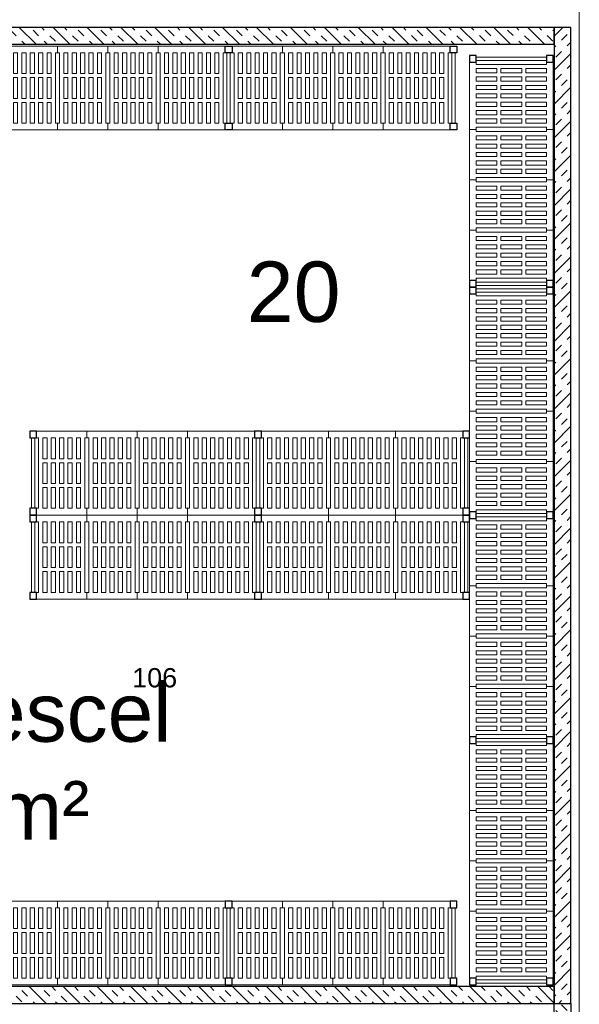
# Model space of a CAD drawing. Header units: millimetres. Extents: x 251300 to 553564, y 2563 to 144710.
# Tile 35 of 57: x 283960 to 287295, y 45414 to 51283. Entities that reach past the tile are written whole.
import ezdxf
from ezdxf.enums import TextEntityAlignment as Align

# ---------------------------------------------------------------- set-up
doc = ezdxf.new("R2010")
doc.units = ezdxf.units.MM
doc.set_wipeout_variables(frame=1)
doc.layers.add('0 @ 50', color=7, linetype='Continuous')
for name, color, linetype, lineweight in [('APPARAAT1', 2, 'Continuous', 25), ('APPARAAT2', 1, 'Continuous', 20), ('APPARAAT5', 7, 'Continuous', 5), ('POSITIENUMMER', 141, 'Continuous', 20), ('TEKST PS', 10, 'Continuous', 9), ('X-L22_C_binnenwand', 7, 'Continuous', 13), ('X-T22_C_ruimtelabel', 7, 'Continuous', 5)]:
    doc.layers.add(name, color=color, linetype=linetype, lineweight=lineweight)
doc.styles.add('PS', font='arial.ttf')
doc.styles.get("Standard").update_dxf_attribs({"font": 'arial.ttf'})
pattern_1 = [(45, (1230.27, 0), (-101.028, 101.028), []), (45, (1196.59, 33.68), (-101.028, 101.028), [47.625, -47.625]), (45, (1162.91, 67.35), (-101.028, 101.028), [47.625, -47.625])]

# ---------------------------------------------------------------- blocks, each defined once
blk = doc.blocks.new('POSITIENUMMER')
at = {"layer": 'POSITIENUMMER', "style": 'PS', "flags": 1}
for tag, p in [('MERK-TYPE', (-1.22, -6.81)), ('AFMETINGEN', (-1.22, -10.86)), ('OMSCHRIJVING', (-1.22, -14.79)), ('OPMERKINGEN', (-1.22, -18.98))]:
    blk.add_attdef(tag, p, '', height=2.8, dxfattribs=at)
blk.add_wipeout([(-5.03, 0), (-5.03, 0.11), (-5.02, 0.2), (-5, 0.34), (-4.97, 0.48), (-4.93, 0.6), (-4.86, 0.76), (-4.78, 0.92), (-4.69, 1.07), (-4.6, 1.2), (-4.54, 1.27), (-4.48, 1.34), (-4.43, 1.4), (-4.35, 1.49), (-4.26, 1.57), (-4.18, 1.64), (-4.07, 1.73), (-3.91, 1.86), (-3.77, 1.95), (-3.62, 2.05), (-3.49, 2.12), (-3.31, 2.22), (-3.18, 2.29), (-3.02, 2.36), (-2.86, 2.43), (-2.72, 2.48), (-2.53, 2.55), (-2.36, 2.61), (-2.17, 2.66), (-2, 2.71), (-1.73, 2.77), (-1.53, 2.81), (-1.37, 2.84), (-1.13, 2.88), (-0.93, 2.9), (-0.73, 2.92), (-0.52, 2.93), (-0.28, 2.95), (-0.09, 2.95), (0.17, 2.95), (0.35, 2.94), (0.58, 2.93), (0.78, 2.91), (1, 2.89), (1.15, 2.87), (1.32, 2.85), (1.47, 2.82), (1.68, 2.78), (1.88, 2.74), (2.01, 2.7), (2.16, 2.67), (2.37, 2.6), (2.54, 2.55), (2.65, 2.51), (2.78, 2.46), (2.91, 2.41), (3.05, 2.34), (3.21, 2.27), (3.32, 2.22), (3.46, 2.14), (3.61, 2.06), (3.73, 1.98), (3.85, 1.9), (4, 1.79), (4.11, 1.7), (4.21, 1.62), (4.33, 1.5), (4.43, 1.4), (4.53, 1.29), (4.62, 1.17), (4.69, 1.06), (4.77, 0.94), (4.83, 0.83), (4.89, 0.7), (4.93, 0.6), (4.97, 0.47), (4.99, 0.38), (5.02, 0.23), (5.03, 0.13), (5.03, 0.07), (5.03, 0.04), (5.03, -0.07), (5.02, -0.18), (5.02, -0.17), (5.01, -0.3), (4.96, -0.48), (4.92, -0.62), (4.88, -0.73), (4.79, -0.9), (4.74, -0.99), (4.69, -1.08), (4.62, -1.17), (4.52, -1.29), (4.44, -1.39), (4.37, -1.46), (4.28, -1.55), (4.2, -1.63), (4.05, -1.75), (3.95, -1.83), (3.83, -1.91), (3.65, -2.03), (3.52, -2.11), (3.37, -2.19), (3.23, -2.26), (3.12, -2.32), (2.93, -2.4), (2.81, -2.45), (2.67, -2.5), (2.5, -2.56), (2.26, -2.63), (2.12, -2.68), (1.9, -2.73), (1.71, -2.78), (1.55, -2.81), (1.41, -2.83), (1.28, -2.85), (1.11, -2.88), (0.84, -2.91), (0.68, -2.92), (0.46, -2.94), (0.29, -2.95), (0.1, -2.95), (-0.12, -2.95), (-0.33, -2.94), (-0.56, -2.93), (-0.83, -2.91), (-1.09, -2.88), (-1.3, -2.85), (-1.58, -2.8), (-1.83, -2.75), (-2.05, -2.69), (-2.13, -2.67), (-2.15, -2.67), (-2.41, -2.59), (-2.61, -2.52), (-2.79, -2.45), (-2.94, -2.39), (-3.08, -2.33), (-3.25, -2.25), (-3.37, -2.19), (-3.5, -2.12), (-3.64, -2.04), (-3.76, -1.96), (-3.89, -1.87), (-3.97, -1.81), (-4.08, -1.73), (-4.15, -1.67), (-4.32, -1.51), (-4.48, -1.35), (-4.55, -1.26), (-4.64, -1.14), (-4.73, -1), (-4.79, -0.9), (-4.86, -0.77), (-4.91, -0.65), (-4.94, -0.55), (-4.97, -0.44), (-5.01, -0.28), (-5.02, -0.19), (-5.03, -0.07)]).dxf.layer = 'POSITIENUMMER'
at = {"layer": 'POSITIENUMMER'}
blk.add_attdef('POS', text='', height=2.3, dxfattribs=at).set_placement((0, 0), align=Align.MIDDLE)
blk = doc.blocks.new('*U192')
at = {"layer": 'APPARAAT5'}
h = blk.add_hatch(dxfattribs=at)
h.set_pattern_fill('INSUL', color=256, scale=15, angle=45)
h.set_pattern_definition(pattern_1)
h.paths.add_polyline_path([(4750, 0), (0, 0), (0, 100), (4750, 100)])
at = {"layer": 'APPARAAT1'}
blk.add_lwpolyline([(4750, 0), (0, 0), (0, 100), (4750, 100)], close=True, dxfattribs=at)
blk = doc.blocks.new('*U55')
at = {"layer": 'APPARAAT5'}
h = blk.add_hatch(dxfattribs=at)
h.set_pattern_fill('INSUL', color=256, scale=15, angle=45)
h.set_pattern_definition([(45, (5617.14, 0), (-101.028, 101.028), []), (45, (5583.46, 33.68), (-101.028, 101.028), [47.625, -47.625]), (45, (5549.79, 67.35), (-101.028, 101.028), [47.625, -47.625])])
h.paths.add_polyline_path([(5817.1, 0), (0, 0), (0, 100), (5817.1, 100)])
at = {"layer": 'APPARAAT1'}
blk.add_lwpolyline([(5817.1, 0), (0, 0), (0, 100), (5817.1, 100)], close=True, dxfattribs=at)
blk = doc.blocks.new('*U77')
at = {"layer": 'APPARAAT5'}
h = blk.add_hatch(dxfattribs=at)
h.set_pattern_fill('INSUL', color=256, scale=15, angle=45)
h.set_pattern_definition(pattern_1)
h.paths.add_polyline_path([(4750, 0), (0, 0), (0, 100.6), (4750, 100.6)])
at = {"layer": 'APPARAAT1'}
blk.add_lwpolyline([(4750, 0), (0, 0), (0, 100.6), (4750, 100.6)], close=True, dxfattribs=at)
blk = doc.blocks.new('*U82')
at = {"layer": 'APPARAAT5'}
h = blk.add_hatch(dxfattribs=at)
h.set_pattern_fill('INSUL', color=256, scale=15, angle=45)
h.set_pattern_definition([(45, (3352.09, 0), (-101.028, 101.028), []), (45, (3318.42, 33.68), (-101.028, 101.028), [47.625, -47.625]), (45, (3284.74, 67.35), (-101.028, 101.028), [47.625, -47.625])])
h.paths.add_polyline_path([(3552.1, 0), (0, 0), (0, 100), (3552.1, 100)])
at = {"layer": 'APPARAAT1'}
blk.add_lwpolyline([(3552.1, 0), (0, 0), (0, 100), (3552.1, 100)], close=True, dxfattribs=at)
blk = doc.blocks.new('legbord 500-400')
at = {"layer": 'APPARAAT2'}
for p, q in [((400, 500), (0, 500)), ((0, 500), (0, 460)), ((400, 460), (400, 500)), ((12.5, 460), (0, 460)), ((12.5, 250), (12.5, 460)), ((387.5, 250), (387.5, 460)), ((400, 460), (387.5, 460)), ((12.5, 250), (12.5, 40)), ((387.5, 250), (387.5, 40)), ((0, 40), (12.5, 40)), ((0, 40), (0, 0)), ((0, 0), (400, 0)), ((387.5, 40), (400, 40)), ((400, 0), (400, 40))]:
    blk.add_line(p, q, dxfattribs=at)
at = {"layer": 'APPARAAT5'}
for p, q in [((37.5, 336), (37.5, 460)), ((62.5, 460), (37.5, 460)), ((62.5, 336), (62.5, 460)), ((87.5, 336), (87.5, 460)), ((112.5, 460), (87.5, 460)), ((112.5, 336), (112.5, 460)), ((137.5, 336), (137.5, 460)), ((162.5, 460), (137.5, 460)), ((162.5, 336), (162.5, 460)), ((187.5, 336), (187.5, 460)), ((212.5, 460), (187.5, 460)), ((212.5, 336), (212.5, 460)), ((237.5, 336), (237.5, 460)), ((262.5, 460), (237.5, 460)), ((262.5, 336), (262.5, 460)), ((287.5, 336), (287.5, 460)), ((312.5, 460), (287.5, 460)), ((312.5, 336), (312.5, 460)), ((337.5, 336), (337.5, 460)), ((362.5, 460), (337.5, 460)), ((362.5, 336), (362.5, 460)), ((37.5, 336), (62.5, 336)), ((37.5, 312), (62.5, 312)), ((37.5, 250), (37.5, 312)), ((62.5, 250), (62.5, 312)), ((87.5, 336), (112.5, 336)), ((87.5, 312), (112.5, 312)), ((87.5, 250), (87.5, 312)), ((112.5, 250), (112.5, 312)), ((137.5, 336), (162.5, 336)), ((137.5, 312), (162.5, 312)), ((137.5, 250), (137.5, 312)), ((162.5, 250), (162.5, 312)), ((187.5, 336), (212.5, 336)), ((187.5, 312), (212.5, 312)), ((187.5, 250), (187.5, 312)), ((212.5, 250), (212.5, 312)), ((237.5, 336), (262.5, 336)), ((237.5, 312), (262.5, 312)), ((237.5, 250), (237.5, 312)), ((262.5, 250), (262.5, 312)), ((287.5, 336), (312.5, 336)), ((287.5, 312), (312.5, 312)), ((287.5, 250), (287.5, 312)), ((312.5, 250), (312.5, 312)), ((337.5, 336), (362.5, 336)), ((337.5, 312), (362.5, 312)), ((337.5, 250), (337.5, 312)), ((362.5, 250), (362.5, 312)), ((37.5, 250), (37.5, 188)), ((62.5, 250), (62.5, 188)), ((87.5, 250), (87.5, 188)), ((112.5, 250), (112.5, 188)), ((137.5, 250), (137.5, 188)), ((162.5, 250), (162.5, 188)), ((187.5, 250), (187.5, 188)), ((212.5, 250), (212.5, 188)), ((237.5, 250), (237.5, 188)), ((262.5, 250), (262.5, 188)), ((287.5, 250), (287.5, 188)), ((312.5, 250), (312.5, 188)), ((337.5, 250), (337.5, 188)), ((362.5, 250), (362.5, 188)), ((37.5, 188), (62.5, 188)), ((87.5, 188), (112.5, 188)), ((137.5, 188), (162.5, 188)), ((187.5, 188), (212.5, 188)), ((237.5, 188), (262.5, 188)), ((287.5, 188), (312.5, 188)), ((337.5, 188), (362.5, 188)), ((37.5, 164), (37.5, 40)), ((37.5, 164), (62.5, 164)), ((62.5, 164), (62.5, 40)), ((87.5, 164), (87.5, 40)), ((87.5, 164), (112.5, 164)), ((112.5, 164), (112.5, 40)), ((137.5, 164), (137.5, 40)), ((137.5, 164), (162.5, 164)), ((162.5, 164), (162.5, 40)), ((187.5, 164), (212.5, 164)), ((187.5, 164), (187.5, 40)), ((212.5, 164), (212.5, 40)), ((237.5, 164), (237.5, 40)), ((237.5, 164), (262.5, 164)), ((262.5, 164), (262.5, 40)), ((287.5, 164), (287.5, 40)), ((287.5, 164), (312.5, 164)), ((312.5, 164), (312.5, 40)), ((337.5, 164), (337.5, 40)), ((337.5, 164), (362.5, 164)), ((362.5, 164), (362.5, 40)), ((37.5, 40), (62.5, 40)), ((87.5, 40), (112.5, 40)), ((137.5, 40), (162.5, 40)), ((187.5, 40), (212.5, 40)), ((237.5, 40), (262.5, 40)), ((287.5, 40), (312.5, 40)), ((337.5, 40), (362.5, 40))]:
    blk.add_line(p, q, dxfattribs=at)
blk = doc.blocks.new('legbord 500-300')
at = {"layer": 'APPARAAT2'}
for p, q in [((300, 500), (0, 500)), ((0, 500), (0, 460)), ((300, 460), (300, 500)), ((12.5, 460), (0, 460)), ((12.5, 250), (12.5, 460)), ((287.5, 250), (287.5, 460)), ((300, 460), (287.5, 460)), ((12.5, 250), (12.5, 40)), ((287.5, 250), (287.5, 40)), ((0, 40), (12.5, 40)), ((0, 40), (0, 0)), ((0, 0), (300, 0)), ((287.5, 40), (300, 40)), ((300, 0), (300, 40))]:
    blk.add_line(p, q, dxfattribs=at)
at = {"layer": 'APPARAAT5'}
for p, q in [((37.5, 336), (37.5, 460)), ((62.5, 460), (37.5, 460)), ((62.5, 336), (62.5, 460)), ((87.5, 336), (87.5, 460)), ((112.5, 460), (87.5, 460)), ((112.5, 336), (112.5, 460)), ((137.5, 336), (137.5, 460)), ((162.5, 460), (137.5, 460)), ((162.5, 336), (162.5, 460)), ((187.5, 336), (187.5, 460)), ((212.5, 460), (187.5, 460)), ((212.5, 336), (212.5, 460)), ((237.5, 336), (237.5, 460)), ((262.5, 460), (237.5, 460)), ((262.5, 336), (262.5, 460)), ((37.5, 336), (62.5, 336)), ((37.5, 312), (62.5, 312)), ((37.5, 250), (37.5, 312)), ((62.5, 250), (62.5, 312)), ((87.5, 336), (112.5, 336)), ((87.5, 312), (112.5, 312)), ((87.5, 250), (87.5, 312)), ((112.5, 250), (112.5, 312)), ((137.5, 336), (162.5, 336)), ((137.5, 312), (162.5, 312)), ((137.5, 250), (137.5, 312)), ((162.5, 250), (162.5, 312)), ((187.5, 336), (212.5, 336)), ((187.5, 312), (212.5, 312)), ((187.5, 250), (187.5, 312)), ((212.5, 250), (212.5, 312)), ((237.5, 336), (262.5, 336)), ((237.5, 312), (262.5, 312)), ((237.5, 250), (237.5, 312)), ((262.5, 250), (262.5, 312)), ((37.5, 250), (37.5, 188)), ((62.5, 250), (62.5, 188)), ((87.5, 250), (87.5, 188)), ((112.5, 250), (112.5, 188)), ((137.5, 250), (137.5, 188)), ((162.5, 250), (162.5, 188)), ((187.5, 250), (187.5, 188)), ((212.5, 250), (212.5, 188)), ((237.5, 250), (237.5, 188)), ((262.5, 250), (262.5, 188)), ((37.5, 188), (62.5, 188)), ((87.5, 188), (112.5, 188)), ((137.5, 188), (162.5, 188)), ((187.5, 188), (212.5, 188)), ((237.5, 188), (262.5, 188)), ((37.5, 164), (37.5, 40)), ((37.5, 164), (62.5, 164)), ((62.5, 164), (62.5, 40)), ((87.5, 164), (87.5, 40)), ((87.5, 164), (112.5, 164)), ((112.5, 164), (112.5, 40)), ((137.5, 164), (137.5, 40)), ((137.5, 164), (162.5, 164)), ((162.5, 164), (162.5, 40)), ((187.5, 164), (187.5, 40)), ((187.5, 164), (212.5, 164)), ((212.5, 164), (212.5, 40)), ((237.5, 164), (237.5, 40)), ((237.5, 164), (262.5, 164)), ((262.5, 164), (262.5, 40)), ((37.5, 40), (62.5, 40)), ((87.5, 40), (112.5, 40)), ((137.5, 40), (162.5, 40)), ((187.5, 40), (212.5, 40)), ((237.5, 40), (262.5, 40))]:
    blk.add_line(p, q, dxfattribs=at)
blk = doc.blocks.new('staander 500')
at = {"layer": 'APPARAAT1'}
for points in [[(0, 460), (40, 460), (40, 500), (0, 500)], [(0, 0), (40, 0), (40, 40), (0, 40)]]:
    blk.add_lwpolyline(points, close=True, dxfattribs=at)
at = {"layer": 'APPARAAT2'}
for p, q in [((10, 460), (10, 40)), ((30, 460), (30, 40))]:
    blk.add_line(p, q, dxfattribs=at)
blk = doc.blocks.new('*U62')
for name, p in [('staander 500', (0, -500)), ('legbord 500-400', (40, -500)), ('legbord 500-300', (440, -500)), ('legbord 500-300', (740, -500)), ('legbord 500-400', (1040, -500)), ('staander 500', (1440, -500))]:
    blk.add_blockref(name, p)
blk = doc.blocks.new('*U51')
for name, p in [('staander 500', (0, -500)), ('legbord 500-300', (40, -500)), ('legbord 500-300', (340, -500)), ('legbord 500-300', (640, -500)), ('legbord 500-400', (940, -500)), ('staander 500', (1340, -500))]:
    blk.add_blockref(name, p)
blk = doc.blocks.new('*U50')
for name, p in [('staander 500', (0, -500)), ('legbord 500-400', (40, -500)), ('legbord 500-400', (440, -500)), ('legbord 500-400', (840, -500)), ('staander 500', (1240, -500))]:
    blk.add_blockref(name, p)

msp = doc.modelspace()

# ---------------------------------------------------------------- linework, layer by layer
at = {"layer": 'X-L22_C_binnenwand'}
for p, q in [((287293.9, 46393.8), (287294.9, 51533.8)), ((287294.9, 40155.8), (287293.9, 46393.8))]:
    msp.add_line(p, q, dxfattribs=at)

# ---------------------------------------------------------------- block references
at = {"xscale": -1, "rotation": 180}
for p in [(283844.9, 50626.1), (285184.9, 50626.1)]:
    msp.add_blockref('*U51', p, dxfattribs=at)
at = {"rotation": 90}
for name, p in [('*U51', (286639.9, 49689)), ('*U51', (286639.9, 48309)), ('*U51', (286639.9, 46969)), ('*U62', (286639.9, 45529))]:
    msp.add_blockref(name, p, dxfattribs=at)
for name, p in [('*U51', (284019.9, 48830.2)), ('*U50', (285359.9, 48830.2)), ('*U51', (284019.9, 48329)), ('*U50', (285359.9, 48329)), ('*U51', (283844.9, 46029)), ('*U51', (285184.9, 46029))]:
    msp.add_blockref(name, p)
at = {"layer": '0 @ 50', "xscale": 50, "yscale": 50, "zscale": 50}
msp.add_blockref('POSITIENUMMER', (284763.8, 47360.4), dxfattribs=at).add_auto_attribs({'POS': '106'})
at = {"layer": 'APPARAAT5', "xscale": -1}
for name, p in [('*U192', (287144.9, 51136.1)), ('*U77', (287144.9, 45418.4))]:
    msp.add_blockref(name, p, dxfattribs=at)
at = {"layer": 'APPARAAT5', "xscale": -1, "rotation": 90}
msp.add_blockref('*U55', (287244.9, 51236.1), dxfattribs=at)
at = {"layer": 'APPARAAT5', "rotation": 270}
msp.add_blockref('*U82', (287144.9, 45419), dxfattribs=at)

# ---------------------------------------------------------------- texts
at = {"layer": 'X-T22_C_ruimtelabel'}
msp.add_text('20', height=360, dxfattribs=at).set_placement((285592.2, 49661.2), align=Align.MIDDLE_CENTER)

# ---------------------------------------------------------------- next in the draw order: texts
at = {"layer": 'TEKST PS', "insert": (283125.5, 47328.8), "char_height": 350, "width": 2546.168, "attachment_point": 1, "style": 'PS'}
msp.add_mtext('Vriescel \\P27 m²', dxfattribs=at)

doc.saveas('drawing.dxf')
